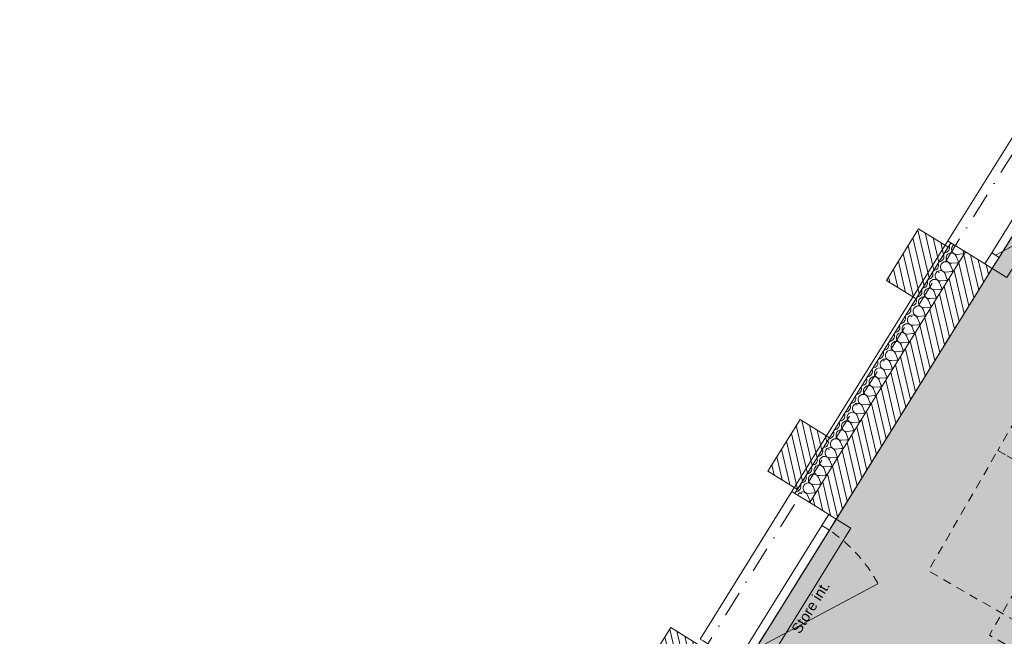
# Model space of a CAD drawing. Header units: millimetres. Extents: x -95266 to 45774, y -33242 to 22435.
# Tile 15 of 88: x -87656 to -81989, y 10735 to 14285. Entities that reach past the tile are written whole.
import ezdxf
from ezdxf.enums import TextEntityAlignment as Align

# ---------------------------------------------------------------- set-up
doc = ezdxf.new("R2010")
doc.units = ezdxf.units.MM
doc.header["$MEASUREMENT"] = 0
for name, pattern in [('! FIN Pointille', [87.5, 50, -37.5]), ('! STR Pointille', [87.5, 50, -37.5]), ('! URB Limite propriété', [300, 150, -75, 0, -75]), ('Tirets petits', [125, 75, -50])]:
    doc.linetypes.add(name, pattern=pattern)
for name, color, linetype in [('01-STR_Dalles.ARCHI', 7, 'Continuous'), ('01-STR_Murs extérieurs.ARCHI', 7, 'Continuous'), ('03-SURFACE _ Utile.ARCHI', 7, 'Continuous'), ('04-SOE_Faux Plafond.ARCHI', 7, 'Continuous'), ('04-SOE_Revetement de sol.ARCHI', 7, 'Continuous'), ('05-INF _ COTATIONS.ARCHI', 7, 'Continuous'), ('06-REP _ EQUIP MOBI _ hors marché.ARCHI', 7, 'Continuous'), ('06-REP _ EQUIP MOBI _ marché.ARCHI', 7, 'Continuous'), ('Fenêtres Archicad', 7, 'Continuous'), ('Marques de fenêtre Archicad', 7, 'Continuous'), ('Marques de Zone Archicad', 7, 'Continuous'), ('Nouveau_07-VRD_Terrain EDL_Parcelle.ARCHI', 7, 'Continuous')]:
    doc.layers.add(name, color=color, linetype=linetype)
doc.styles.add('STYLE_GENERE_1', font='arial.ttf')
doc.styles.add('STYLE_GENERE_2', font='arial.ttf')
doc.dimstyles.new('STYLE_GENERE__1', dxfattribs={"dimtxt": 75, "dimasz": 57, "dimexe": 0.18, "dimexo": 50, "dimgap": 0, "dimtad": 1, "dimlfac": 0.001, "dimzin": 0, "dimdsep": 46, "dimtxsty": 'STYLE_GENERE_1', "dimblk": 'ARROWHEAD_2', "dimblk1": 'ARROWHEAD_2', "dimblk2": 'ARROWHEAD_2', "dimcen": 0.09, "dimclrd": 256, "dimclre": 256, "dimclrt": 256, "dimazin": 0, "dimtfac": 1, "dimtdec": 4, "dimtmove": 0, "dimatfit": 3, "dimfxl": 0, "dimtolj": 1, "dimtzin": 0, "dimarcsym": 0})

# ---------------------------------------------------------------- blocks, each defined once
blk = doc.blocks.new('Dalle_1_2', base_point=(-76490.4, 21808.4))
at = {"layer": '01-STR_Dalles.ARCHI', "color": 7, "linetype": 'Continuous', "lineweight": 5, "flags": 128}
blk.add_lwpolyline([(-76490.4, 21808.4), (-87291.7, 4437.9), (-82006.1, 1387.3), (-82425.9, 539.4), (-77581.8, -2296.9), (-72433.7, 6489), (-56478, -2855), (-54056.4, -4268.9), (-54717.7, -5397.6), (-55839.4, -4740.4), (-56513, -5890.1), (-48741.5, -10399.6), (-47429.1, -8161.6), (-44547, -9851.7), (-45759.6, -11920.3), (-44179.8, -12831.6), (-42533.9, -10035.9), (-41442, -10665.3), (-36023.4, -1555.2)], close=True, dxfattribs=at)
blk = doc.blocks.new('Bureau nomade__14_2', base_point=(-81190.5, 11358.9))
at = {"layer": '03-SURFACE _ Utile.ARCHI', "linetype": 'Continuous', "lineweight": 0, "true_color": 0xdeedec}
blk.add_hatch(color=254, dxfattribs=at).paths.add_polyline_path([(-81310.7, 14056.5), (-83597.9, 10378.2), (-80306.8, 8478.9), (-78130.5, 12193.1)])
at = {"layer": 'Marques de Zone Archicad', "color": 7, "lineweight": 5, "char_height": 100, "attachment_point": 1, "rotation": 329.9997, "style": 'STYLE_GENERE_1'}
for s, insert in [('\\A1;{\\pql;\\pt0,3300;\\fArial|b0|i0|c0|p0;\\W1.000000;16,16\\fArial|b0|i0|c0|p0;\\W1.000000;\\A1{\\H.66x;\\S^  ;}\\fArial|b0|i0|c0|p0;\\W1.000000; m\\fArial|b0|i0|c0|p0;\\W1.000000;\\A1{\\H.66x;\\S2^  ;}}', (-81293.1, 11571.5)), ('\\A1;{\\pql;\\pt0,3300;\\fArial|b0|i0|c0|p0;\\W1.000000;2,64\\fArial|b0|i0|c0|p0;\\W1.000000;\\A1{\\H.66x;\\S^  ;}\\fArial|b0|i0|c0|p0;\\W1.000000; m\\fArial|b0|i0|c0|p0;\\W1.000000;\\A1{\\H.66x;\\S^  ;}}', (-81437.4, 10976.1))]:
    blk.add_mtext(s, dxfattribs=dict(at, insert=insert))
at = {"layer": 'Marques de Zone Archicad', "color": 7, "lineweight": 5}
for tag, height, style, p in [('ROOM_NAME', 125, 'STYLE_GENERE_2', (-81328.8, 12090.7)), ('measuredAreaCode', 100, 'STYLE_GENERE_1', (-81544.9, 11722.1)), ('DUMMY_862', 100, 'STYLE_GENERE_1', (-81643.1, 11552)), ('DUMMY_861', 125, 'STYLE_GENERE_2', (-80206.9, 11471.5)), ('DUMMY_864', 100, 'STYLE_GENERE_1', (-81741.3, 11381.9)), ('DUMMY_863', 100, 'STYLE_GENERE_1', (-81372.5, 11395.7)), ('titleZoneLevel', 100, 'STYLE_GENERE_1', (-81839.6, 11211.8)), ('DUMMY_865', 100, 'STYLE_GENERE_1', (-81404.7, 11187.5))]:
    blk.add_attdef(tag, text='', height=height, rotation=329.9997, dxfattribs=dict(at, style=style)).set_placement(p, align=Align.TOP_LEFT)
blk = doc.blocks.new('Dalle_8_2', base_point=(-87291.7, 4437.9))
at = {"layer": '04-SOE_Faux Plafond.ARCHI', "color": 252, "linetype": 'Tirets petits', "lineweight": 5, "flags": 128}
blk.add_lwpolyline([(-87291.7, 4437.9), (-76490.4, 21808.4), (-36023.4, -1555.2), (-39411.7, -7251.8), (-41500.3, -6028), (-43890.9, -4627.3), (-44756.4, -6104.4), (-53251, -1126.9), (-52156.1, 745.7), (-53422.7, 1487.9), (-53460.6, 1423.2), (-53841, 1646.1), (-57988.5, 4076.8), (-57988.2, 4077.3), (-63007.5, 7016.8), (-62958, 7101.4), (-66320.9, 9071.9), (-66373.3, 8982.4), (-70933.1, 11661), (-70035.8, 13192.4), (-72449.2, 14601.8), (-72270.4, 14906.9), (-74211.7, 16044.4), (-75399.8, 14016.8), (-76572.4, 14703.9), (-78078.4, 12133.6), (-80174.3, 8556.8), (-78961.8, 7856.7), (-78041.3, 9427.6), (-72585.2, 6230.6), (-77581.8, -2296.9), (-82427.2, 536.8), (-82006.1, 1387.3)], close=True, dxfattribs=at)
blk = doc.blocks.new('Dalle_16_2', base_point=(-87291.7, 4437.9))
at = {"layer": '04-SOE_Revetement de sol.ARCHI', "color": 7, "linetype": 'Continuous', "lineweight": 5, "flags": 128}
blk.add_lwpolyline([(-77858.4, -2135.2), (-82427.2, 536.8), (-82006.1, 1387.3), (-87291.7, 4437.9), (-76490.4, 21808.4)], dxfattribs=at)
blk = doc.blocks.new('Mur_12_2', base_point=(-83179.5, 11581.4))
at = {"layer": '01-STR_Murs extérieurs.ARCHI', "linetype": 'Continuous', "lineweight": 0, "true_color": 0x000000}
h = blk.add_hatch(dxfattribs=at)
h.set_pattern_fill('Hachure_simple_0002', color=18, style=0, pattern_type=2)
h.set_pattern_definition([(103.12592, (0, 0), (36.52025, 8.515946), [])])
h.paths.add_polyline_path([(-83179.5, 11581.4), (-82994.6, 11878.6), (-83164.5, 11984.2), (-83349.3, 11687)])
at = {"layer": '01-STR_Murs extérieurs.ARCHI', "color": 7, "linetype": 'Continuous', "lineweight": 5, "flags": 128}
for points in [[(-83164.5, 11984.2), (-83349.3, 11687)], [(-82994.6, 11878.6), (-83164.5, 11984.2)], [(-83179.5, 11581.4), (-82994.6, 11878.6)], [(-83349.3, 11687), (-83179.5, 11581.4)]]:
    blk.add_lwpolyline(points, dxfattribs=at)
blk = doc.blocks.new('*X155')
at = {"layer": '01-STR_Murs extérieurs.ARCHI', "color": 7, "linetype": 'Continuous', "lineweight": 5}
for p, q in [((-82266.4, 12923.9), (-82255.5, 12895.9)), ((-82260, 12934.1), (-82230.2, 12936.7)), ((-82228.5, 12958.8), (-82223.8, 12946.9)), ((-82298.1, 12872.9), (-82287.2, 12845)), ((-82291.7, 12883.1), (-82261.8, 12885.7)), ((-82329.7, 12822), (-82318.9, 12794)), ((-82323.4, 12832.2), (-82293.5, 12834.8)), ((-82361.4, 12771), (-82350.6, 12743.1)), ((-82355.1, 12781.2), (-82325.2, 12783.8)), ((-82393.1, 12720.1), (-82382.2, 12692.1)), ((-82386.8, 12730.3), (-82356.9, 12732.9)), ((-82424.8, 12669.1), (-82413.9, 12641.2)), ((-82418.5, 12679.3), (-82388.6, 12681.9)), ((-82456.5, 12618.2), (-82445.6, 12590.2)), ((-82450.1, 12628.4), (-82420.3, 12631)), ((-82513.5, 12526.5), (-82483.6, 12529.1)), ((-82488.2, 12567.2), (-82477.3, 12539.3)), ((-82481.8, 12577.4), (-82451.9, 12580)), ((-82545.2, 12475.5), (-82515.3, 12478.1)), ((-82519.8, 12516.3), (-82509, 12488.3)), ((-82583.2, 12414.4), (-82572.3, 12386.4)), ((-82576.9, 12424.6), (-82547, 12427.2)), ((-82551.5, 12465.3), (-82540.6, 12437.4)), ((-82614.9, 12363.4), (-82604, 12335.5)), ((-82608.6, 12373.6), (-82578.7, 12376.2)), ((-82646.6, 12312.5), (-82635.7, 12284.5)), ((-82640.2, 12322.7), (-82610.4, 12325.3)), ((-82678.3, 12261.5), (-82667.4, 12233.5)), ((-82671.9, 12271.7), (-82642, 12274.3)), ((-82709.9, 12210.6), (-82699.1, 12182.6)), ((-82703.6, 12220.7), (-82673.7, 12223.4)), ((-82741.6, 12159.6), (-82730.7, 12131.6)), ((-82735.3, 12169.8), (-82705.4, 12172.4)), ((-82773.3, 12108.7), (-82762.4, 12080.7)), ((-82767, 12118.8), (-82737.1, 12121.5)), ((-82830.3, 12016.9), (-82800.5, 12019.5)), ((-82805, 12057.7), (-82794.1, 12029.7)), ((-82798.7, 12067.9), (-82768.8, 12070.5)), ((-82862, 11966), (-82832.1, 11968.6)), ((-82836.7, 12006.7), (-82825.8, 11978.8)), ((-82900, 11904.8), (-82889.2, 11876.9)), ((-82893.7, 11915), (-82863.8, 11917.6)), ((-82868.4, 11955.8), (-82857.5, 11927.8)), ((-82931.7, 11853.9), (-82920.8, 11825.9)), ((-82925.4, 11864.1), (-82895.5, 11866.7)), ((-82963.4, 11802.9), (-82952.5, 11775)), ((-82957.1, 11813.1), (-82927.2, 11815.7)), ((-82995.1, 11752), (-82984.2, 11724)), ((-82988.8, 11762.2), (-82958.9, 11764.8)), ((-83026.8, 11701), (-83015.9, 11673.1)), ((-83020.4, 11711.2), (-82990.6, 11713.8)), ((-83058.5, 11650.1), (-83047.6, 11622.1)), ((-83052.1, 11660.3), (-83022.2, 11662.9)), ((-83090.1, 11599.1), (-83079.3, 11571.2)), ((-83083.8, 11609.3), (-83053.9, 11611.9)), ((-83121.8, 11548.2), (-83110.9, 11520.2)), ((-83117.3, 11510), (-83117.3, 11510)), ((-83115.5, 11558.4), (-83085.6, 11561))]:
    blk.add_line(p, q, dxfattribs=at)
for centre, start, end in [((-82334.5, 12973.3), 328.1259, 22.4228), ((-82302.9, 13024.3), 273.829, 295.2149), ((-82262.7, 12964), 120.9539, 274.9958), ((-82366.2, 12922.4), 328.1259, 22.4228), ((-82334.5, 12973.3), 273.829, 328.1259), ((-82294.3, 12913), 21.256, 274.9958), ((-82227.5, 12906.8), 74.5706, 94.9958), ((-82195.9, 12957.8), 201.256, 221.6812), ((-82397.9, 12871.4), 328.1259, 22.4228), ((-82366.2, 12922.4), 273.829, 328.1259), ((-82326, 12862.1), 21.256, 274.9958), ((-82259.2, 12855.9), 74.5706, 94.9958), ((-82227.5, 12906.8), 201.256, 221.6812), ((-82429.6, 12820.5), 328.1259, 22.4228), ((-82397.9, 12871.4), 273.829, 328.1259), ((-82357.7, 12811.1), 21.256, 274.9958), ((-82290.9, 12804.9), 74.5706, 94.9958), ((-82259.2, 12855.9), 201.256, 221.6812), ((-82461.3, 12769.5), 273.829, 328.1259), ((-82461.3, 12769.5), 328.1259, 22.4228), ((-82429.6, 12820.5), 273.829, 328.1259), ((-82389.4, 12760.2), 21.256, 274.9958), ((-82322.6, 12754), 74.5706, 94.9958), ((-82290.9, 12804.9), 201.256, 221.6812), ((-82493, 12718.6), 273.829, 328.1259), ((-82493, 12718.6), 328.1259, 22.4228), ((-82421.1, 12709.2), 21.256, 274.9958), ((-82354.3, 12703), 74.5706, 94.9958), ((-82322.6, 12754), 201.256, 221.6812), ((-82524.6, 12667.6), 273.829, 328.1259), ((-82524.6, 12667.6), 328.1259, 22.4228), ((-82452.8, 12658.3), 21.256, 274.9958), ((-82386, 12652), 201.256, 221.6812), ((-82386, 12652), 74.5706, 94.9958), ((-82354.3, 12703), 201.256, 221.6812), ((-82556.3, 12616.7), 273.829, 328.1259), ((-82516.1, 12556.3), 21.256, 274.9958), ((-82556.3, 12616.7), 328.1259, 22.4228), ((-82484.4, 12607.3), 21.256, 274.9958), ((-82417.6, 12601.1), 201.256, 221.6812), ((-82417.6, 12601.1), 74.5706, 94.9958), ((-82619.7, 12514.8), 328.1259, 22.4228), ((-82588, 12565.7), 273.829, 328.1259), ((-82547.8, 12505.4), 21.256, 274.9958), ((-82588, 12565.7), 328.1259, 22.4228), ((-82481, 12499.2), 74.5706, 94.9958), ((-82449.3, 12550.1), 201.256, 221.6812), ((-82449.3, 12550.1), 74.5706, 94.9958), ((-82651.4, 12463.8), 328.1259, 22.4228), ((-82619.7, 12514.8), 273.829, 328.1259), ((-82579.5, 12454.4), 21.256, 274.9958), ((-82512.7, 12448.2), 74.5706, 94.9958), ((-82481, 12499.2), 201.256, 221.6812), ((-82683.1, 12412.9), 328.1259, 22.4228), ((-82651.4, 12463.8), 273.829, 328.1259), ((-82611.2, 12403.5), 21.256, 274.9958), ((-82544.4, 12397.3), 74.5706, 94.9958), ((-82512.7, 12448.2), 201.256, 221.6812), ((-82714.7, 12361.9), 328.1259, 22.4228), ((-82683.1, 12412.9), 273.829, 328.1259), ((-82642.9, 12352.5), 21.256, 274.9958), ((-82576.1, 12346.3), 74.5706, 94.9958), ((-82544.4, 12397.3), 201.256, 221.6812), ((-82746.4, 12311), 328.1259, 22.4228), ((-82714.7, 12361.9), 273.829, 328.1259), ((-82674.5, 12301.6), 21.256, 274.9958), ((-82607.7, 12295.4), 74.5706, 94.9958), ((-82576.1, 12346.3), 201.256, 221.6812), ((-82778.1, 12260), 273.829, 328.1259), ((-82778.1, 12260), 328.1259, 22.4228), ((-82746.4, 12311), 273.829, 328.1259), ((-82706.2, 12250.6), 21.256, 274.9958), ((-82639.4, 12244.4), 74.5706, 94.9958), ((-82607.7, 12295.4), 201.256, 221.6812), ((-82809.8, 12209.1), 273.829, 328.1259), ((-82809.8, 12209.1), 328.1259, 22.4228), ((-82737.9, 12199.7), 21.256, 274.9958), ((-82671.1, 12193.5), 74.5706, 94.9958), ((-82639.4, 12244.4), 201.256, 221.6812), ((-82841.5, 12158.1), 273.829, 328.1259), ((-82841.5, 12158.1), 328.1259, 22.4228), ((-82769.6, 12148.7), 21.256, 274.9958), ((-82702.8, 12142.5), 201.256, 221.6813), ((-82702.8, 12142.5), 74.5706, 94.9958), ((-82671.1, 12193.5), 201.256, 221.6813), ((-82873.2, 12107.1), 273.829, 328.1259), ((-82833, 12046.8), 21.256, 274.9958), ((-82873.2, 12107.1), 328.1259, 22.4228), ((-82801.3, 12097.8), 21.256, 274.9958), ((-82734.5, 12091.6), 201.256, 221.6813), ((-82734.5, 12091.6), 74.5706, 94.9958), ((-82936.5, 12005.2), 328.1259, 22.4228), ((-82904.8, 12056.2), 273.829, 328.1259), ((-82864.6, 11995.9), 21.256, 274.9958), ((-82904.8, 12056.2), 328.1259, 22.4228), ((-82797.8, 11989.7), 74.5706, 94.9958), ((-82766.2, 12040.6), 201.256, 221.6813), ((-82766.2, 12040.6), 74.5706, 94.9958), ((-82968.2, 11954.3), 328.1259, 22.4228), ((-82936.5, 12005.2), 273.829, 328.1259), ((-82896.3, 11944.9), 21.256, 274.9958), ((-82829.5, 11938.7), 74.5706, 94.9958), ((-82797.8, 11989.7), 201.256, 221.6813), ((-82999.9, 11903.3), 328.1259, 22.4228), ((-82968.2, 11954.3), 273.829, 328.1259), ((-82928, 11894), 21.256, 274.9958), ((-82861.2, 11887.8), 74.5706, 94.9958), ((-82829.5, 11938.7), 201.256, 221.6813), ((-83031.6, 11852.4), 328.1259, 22.4228), ((-82999.9, 11903.3), 273.829, 328.1259), ((-82959.7, 11843), 21.256, 274.9958), ((-82892.9, 11836.8), 74.5706, 94.9958), ((-82861.2, 11887.8), 201.256, 221.6813), ((-83063.3, 11801.4), 328.1259, 22.4228), ((-83031.6, 11852.4), 273.829, 328.1259), ((-82991.4, 11792.1), 21.256, 274.9958), ((-82924.6, 11785.9), 74.5706, 94.9958), ((-82892.9, 11836.8), 201.256, 221.6813), ((-83094.9, 11750.5), 273.829, 328.1259), ((-83094.9, 11750.5), 328.1259, 22.4228), ((-83063.3, 11801.4), 273.829, 328.1259), ((-83023.1, 11741.1), 21.256, 274.9958), ((-82956.3, 11734.9), 74.5706, 94.9958), ((-82924.6, 11785.9), 201.256, 221.6813), ((-83126.6, 11699.5), 273.829, 328.1259), ((-83126.6, 11699.5), 328.1259, 22.4228), ((-83054.7, 11690.2), 21.256, 274.9958), ((-82987.9, 11683.9), 74.5706, 94.9958), ((-82956.3, 11734.9), 201.256, 221.6813), ((-83158.3, 11648.6), 273.829, 328.1259), ((-83118.1, 11588.2), 21.256, 274.9958), ((-83158.3, 11648.6), 328.1259, 22.4228), ((-83086.4, 11639.2), 21.256, 274.9958), ((-83019.6, 11633), 201.256, 221.6813), ((-83019.6, 11633), 74.5706, 94.9958), ((-82987.9, 11683.9), 201.256, 221.6813), ((-83190, 11597.6), 273.829, 328.1259), ((-83149.8, 11537.3), 21.256, 159.7316), ((-83190, 11597.6), 328.1259, 22.4228), ((-83051.3, 11582), 201.256, 221.6813), ((-83051.3, 11582), 74.5706, 94.9958), ((-83221.7, 11546.7), 21.144, 22.4228), ((-83114.7, 11480.1), 74.5705, 94.9958), ((-83083, 11531.1), 201.256, 221.6813), ((-83083, 11531.1), 74.5706, 94.9958)]:
    blk.add_arc(centre, 30, start, end, dxfattribs=at)
blk = doc.blocks.new('Fenêtre 27')
at = {"layer": 'Fenêtres Archicad', "color": 8, "linetype": 'Continuous', "lineweight": 5}
blk.add_line((425, -25), (-311.1, 400), dxfattribs=at)
at = {"layer": 'Fenêtres Archicad', "color": 7, "linetype": 'Continuous', "lineweight": 5}
for p, q in [((-500, 0), (500, 0)), ((-500, 0), (-425, 0)), ((-500, 0), (-500, -50)), ((-500, 0), (-500, -50)), ((-425, 0), (-425, -50)), ((-425, 0), (425, 0)), ((425, -50), (425, 0)), ((425, 0), (500, 0)), ((500, 0), (500, -50)), ((500, 0), (500, -50)), ((-425, -50), (-500, -50)), ((-500, -50), (-500, -180)), ((425, -50), (-425, -50)), ((500, -50), (425, -50)), ((500, -50), (500, -180)), ((-500, -180), (-500, -280)), ((500, -180), (500, -280)), ((-500, -280), (-500, -300)), ((500, -280), (500, -300)), ((-500, -300), (500, -300))]:
    blk.add_line(p, q, dxfattribs=at)
at = {"layer": 'Fenêtres Archicad', "color": 8, "linetype": '! FIN Pointille', "lineweight": 5}
blk.add_arc((425, -25), 850, 150, 180, dxfattribs=at)
blk = doc.blocks.new('Marque fenêtre 27')
at = {"layer": 'Marques de fenêtre Archicad', "color": 7, "lineweight": 5, "style": 'STYLE_GENERE_1'}
for tag, p in [('strCust1Value', (-164.7, -419.4)), ('DUMMY_233', (-164.7, -405.7))]:
    blk.add_attdef(tag, text='', height=60, dxfattribs=at).set_placement(p, align=Align.TOP_LEFT)
blk = doc.blocks.new('Mur_17_2', base_point=(-87291.7, 4437.9))
at = {"layer": '01-STR_Murs extérieurs.ARCHI', "linetype": 'Continuous', "lineweight": 0, "true_color": 0x000000}
h = blk.add_hatch(dxfattribs=at)
h.set_pattern_fill('Hachure_simple_0002', color=18, style=0, pattern_type=2)
h.set_pattern_definition([(283.12592, (0, 0), (36.52025, 8.515946), [])])
h.paths.add_polyline_path([(-82211.7, 12948.4), (-83109.2, 11505), (-82956.4, 11409.9), (-82058.8, 12853.4)])
at = {"layer": '01-STR_Murs extérieurs.ARCHI', "color": 7, "linetype": 'Continuous', "lineweight": 5}
for p, q in [((-82296.6, 13001.2), (-83194.2, 11557.8)), ((-82296.6, 13001.2), (-82313.6, 13011.8)), ((-82211.7, 12948.4), (-82296.6, 13001.2)), ((-82211.7, 12948.4), (-83109.2, 11505)), ((-82101.3, 12879.8), (-82211.7, 12948.4)), ((-82058.8, 12853.4), (-82101.3, 12879.8)), ((-83194.2, 11557.8), (-83211.1, 11568.3)), ((-83109.2, 11505), (-83194.2, 11557.8)), ((-82998.8, 11436.3), (-83109.2, 11505)), ((-82956.4, 11409.9), (-82998.8, 11436.3))]:
    blk.add_line(p, q, dxfattribs=at)
at = {"layer": '01-STR_Murs extérieurs.ARCHI', "color": 7, "linetype": 'Continuous', "lineweight": 5, "flags": 128}
for points in [[(-82313.6, 13011.8), (-83211.1, 11568.3)], [(-82956.4, 11409.9), (-82058.8, 12853.4)]]:
    blk.add_lwpolyline(points, dxfattribs=at)
at = {"layer": '01-STR_Murs extérieurs.ARCHI', "color": 7, "lineweight": 5}
blk.add_blockref('*X155', (0, 0), dxfattribs=at)
at = {"layer": 'Fenêtres Archicad', "color": 7, "linetype": 'Continuous', "lineweight": 5, "zscale": 1000, "rotation": 238.1259194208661}
for p in [(-81794.8, 13278), (-83220.4, 10985.3)]:
    blk.add_blockref('Fenêtre 27', p, dxfattribs=at)
at = {"layer": 'Marques de fenêtre Archicad', "color": 8, "lineweight": 5}
ref = blk.add_blockref('Marque fenêtre 27', (-83475.2, 11143.7), dxfattribs=dict(at, rotation=58.12591942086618))
ref.add_attrib('strCust1Value', 'Store int.', dxfattribs={"color": 7, "lineweight": 5, "height": 60, "rotation": 58.1259, "style": 'STYLE_GENERE_1'}).set_placement((-83217.6, 10776), align=Align.TOP_LEFT)
blk = doc.blocks.new('Mur_28_2', base_point=(-82497.3, 12678.5))
at = {"layer": '01-STR_Murs extérieurs.ARCHI', "linetype": 'Continuous', "lineweight": 0, "true_color": 0x000000}
h = blk.add_hatch(dxfattribs=at)
h.set_pattern_fill('Hachure_simple_0002', color=18, style=0, pattern_type=2)
h.set_pattern_definition([(103.12592, (0, 0), (36.52025, 8.515946), [])])
h.paths.add_polyline_path([(-82497.3, 12678.5), (-82312.4, 12975.7), (-82482.3, 13081.3), (-82667.1, 12784.1)])
at = {"layer": '01-STR_Murs extérieurs.ARCHI', "color": 7, "linetype": 'Continuous', "lineweight": 5, "flags": 128}
for points in [[(-82482.3, 13081.3), (-82667.1, 12784.1)], [(-82312.4, 12975.7), (-82482.3, 13081.3)], [(-82497.3, 12678.5), (-82312.4, 12975.7)], [(-82667.1, 12784.1), (-82497.3, 12678.5)]]:
    blk.add_lwpolyline(points, dxfattribs=at)
blk = doc.blocks.new('Mur_57_2', base_point=(-83924, 10384))
at = {"layer": '01-STR_Murs extérieurs.ARCHI', "linetype": 'Continuous', "lineweight": 0, "true_color": 0x000000}
h = blk.add_hatch(dxfattribs=at)
h.set_pattern_fill('Hachure_simple_0002', color=18, style=0, pattern_type=2)
h.set_pattern_definition([(103.12592, (0, 0), (36.52025, 8.515946), [])])
h.paths.add_polyline_path([(-83924, 10384), (-83739.2, 10681.2), (-83909, 10786.8), (-84093.9, 10489.6)])
at = {"layer": '01-STR_Murs extérieurs.ARCHI', "color": 7, "linetype": 'Continuous', "lineweight": 5, "flags": 128}
for points in [[(-83909, 10786.8), (-84093.9, 10489.6)], [(-83739.2, 10681.2), (-83909, 10786.8)], [(-83924, 10384), (-83739.2, 10681.2)], [(-84093.9, 10489.6), (-83924, 10384)]]:
    blk.add_lwpolyline(points, dxfattribs=at)
blk = doc.blocks.new('Poste de travail de bureau unique 27[93]_2', base_point=(-80640.6, 11005.3))
at = {"layer": '06-REP _ EQUIP MOBI _ hors marché.ARCHI', "color": 252, "linetype": '! STR Pointille', "lineweight": 5, "flags": 128}
for points in [[(-80640.6, 11005.3), (-82026.3, 11805.3), (-81626.3, 12498.1), (-80240.6, 11698.1)], [(-80582.4, 12236.1), (-80619.9, 12171.1), (-81027, 12406.1), (-80989.5, 12471.1)], [(-80812.5, 11687.6), (-81349.4, 11997.6), (-81129.4, 12378.7), (-80592.5, 12068.7)], [(-80893.4, 12242.4), (-80855.9, 12307.4), (-80791, 12269.9), (-80828.5, 12204.9)]]:
    blk.add_lwpolyline(points, close=True, dxfattribs=at)
blk = doc.blocks.new('Poste de travail de bureau unique 27[94]_2', base_point=(-82026.3, 11805.3))
at = {"layer": '06-REP _ EQUIP MOBI _ hors marché.ARCHI', "color": 252, "linetype": '! STR Pointille', "lineweight": 5, "flags": 128}
for points in [[(-82026.3, 11805.3), (-80640.6, 11005.3), (-81040.6, 10312.5), (-82426.3, 11112.5)], [(-81854.4, 11122.9), (-81317.5, 10812.9), (-81537.5, 10431.9), (-82074.4, 10741.9)], [(-82084.5, 10574.5), (-82047, 10639.4), (-81639.9, 10404.4), (-81677.4, 10339.5)], [(-81773.5, 10568.1), (-81811, 10503.2), (-81875.9, 10540.7), (-81838.4, 10605.6)]]:
    blk.add_lwpolyline(points, close=True, dxfattribs=at)
blk = doc.blocks.new('Stores vénitiens 27[102]_2', base_point=(-82871.6, 11357.2))
at = {"layer": '06-REP _ EQUIP MOBI _ marché.ARCHI', "color": 8, "linetype": 'Continuous', "lineweight": 5}
for p, q in [((-83484.4, 10560.7), (-82956.5, 11410)), ((-82956.5, 11410), (-82871.6, 11357.2)), ((-82871.6, 11357.2), (-83399.5, 10507.9)), ((-83399.5, 10507.9), (-83484.4, 10560.7))]:
    blk.add_line(p, q, dxfattribs=at)
blk = doc.blocks.new('Stores vénitiens 27[103]_2', base_point=(-81446, 13649.9))
at = {"layer": '06-REP _ EQUIP MOBI _ marché.ARCHI', "color": 8, "linetype": 'Continuous', "lineweight": 5}
for p, q in [((-82058.8, 12853.4), (-81530.9, 13702.6)), ((-81530.9, 13702.6), (-81446, 13649.9)), ((-81446, 13649.9), (-81973.9, 12800.6)), ((-81973.9, 12800.6), (-82058.8, 12853.4))]:
    blk.add_line(p, q, dxfattribs=at)
blk = doc.blocks.new('*D766')
at = {"layer": '05-INF _ COTATIONS.ARCHI', "color": 251, "linetype": 'Continuous', "lineweight": 5, "true_color": 0x666666}
for p, q in [((-81288.2, 9044.7), (-79131.7, 12779.8)), ((-81239.5, 9016.6), (-81336.9, 9072.8)), ((-81309.8, 9082.2), (-81266.5, 9007.2)), ((-81347.3, 9017.2), (-81304, 8942.2)), ((-81325.7, 8979.7), (-81288.2, 9044.7))]:
    blk.add_line(p, q, dxfattribs=at)
blk = doc.blocks.new('ARROWHEAD_2')
at = {"color": 0, "linetype": 'Continuous', "lineweight": 0}
for p, q in [((0, 0), (-1, 0)), ((-0.378, -0.655), (0.378, 0.655))]:
    blk.add_line(p, q, dxfattribs=at)

msp = doc.modelspace()

# ---------------------------------------------------------------- linework, layer by layer
at = {"layer": '03-SURFACE _ Utile.ARCHI', "color": 254, "linetype": 'Continuous', "lineweight": 0, "true_color": 0xdeedec, "flags": 128}
msp.add_lwpolyline([(-81310.666, 14056.528), (-83597.898, 10378.227), (-80306.794, 8478.916), (-78130.478, 12193.111)], close=True, dxfattribs=at)
at = {"layer": 'Nouveau_07-VRD_Terrain EDL_Parcelle.ARCHI', "color": 1, "linetype": '! URB Limite propriété', "lineweight": 15, "flags": 128}
msp.add_lwpolyline([(-77016.379, 22434.535), (-80376.932, 16951.425), (-81220.579, 14671.5), (-87656.289, 4325.036)], dxfattribs=at)

# ---------------------------------------------------------------- block references
at = {"layer": '01-STR_Dalles.ARCHI', "color": 7, "linetype": 'Continuous', "lineweight": 5}
msp.add_blockref('Dalle_1_2', (-76490.431, 21808.373), dxfattribs=at)
at = {"layer": '01-STR_Murs extérieurs.ARCHI', "color": 7, "lineweight": 5}
for name, p in [('Mur_17_2', (-87291.697, 4437.903)), ('Mur_28_2', (-82497.262, 12678.506)), ('Mur_12_2', (-83179.468, 11581.39)), ('Mur_57_2', (-83924.025, 10384.003))]:
    msp.add_blockref(name, p, dxfattribs=at)
at = {"layer": '03-SURFACE _ Utile.ARCHI', "color": 7, "linetype": 'Continuous', "lineweight": 5}
msp.add_blockref('Bureau nomade__14_2', (-81190.471, 11358.887), dxfattribs=at).add_auto_attribs({'ROOM_NAME': 'Bureau nomade', 'titleZoneLevel': 'HSFP : ', 'measuredAreaCode': 'SU : ', 'DUMMY_862': 'Sol : ', 'DUMMY_863': 'Moquette - type 3', 'DUMMY_864': 'Plaf. : ', 'DUMMY_865': 'Dalles démontables'})
at = {"layer": '04-SOE_Faux Plafond.ARCHI', "color": 252, "linetype": 'Tirets petits', "lineweight": 5}
msp.add_blockref('Dalle_8_2', (-87291.697, 4437.903), dxfattribs=at)
at = {"layer": '04-SOE_Revetement de sol.ARCHI', "color": 7, "linetype": 'Continuous', "lineweight": 5}
msp.add_blockref('Dalle_16_2', (-87291.697, 4437.903), dxfattribs=at)
at = {"layer": '06-REP _ EQUIP MOBI _ hors marché.ARCHI', "color": 252, "linetype": '! STR Pointille', "lineweight": 5}
for name, p in [('Poste de travail de bureau unique 27[93]_2', (-80640.622, 11005.27)), ('Poste de travail de bureau unique 27[94]_2', (-82026.259, 11805.277))]:
    msp.add_blockref(name, p, dxfattribs=at)
at = {"layer": '06-REP _ EQUIP MOBI _ marché.ARCHI', "color": 8, "linetype": 'Continuous', "lineweight": 5}
for name, p in [('Stores vénitiens 27[103]_2', (-81445.965, 13649.853)), ('Stores vénitiens 27[102]_2', (-82871.572, 11357.209))]:
    msp.add_blockref(name, p, dxfattribs=at)

# ---------------------------------------------------------------- dimensions: what is measured, and where the dimension line sits
at = {"layer": '05-INF _ COTATIONS.ARCHI', "color": 251, "linetype": 'Continuous', "lineweight": 5, "true_color": 0x666666}
dim = msp.add_linear_dim(base=(-81288.190225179, 9044.700570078), p1=(-81991.299312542, 9364.042670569), p2=(-81952.528107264, 9428.260636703), angle=59.999714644, dimstyle='STYLE_GENERE__1', dxfattribs=at)
dim.commit()
dim.dimension.update_dxf_attribs({"geometry": '*D766', "text_midpoint": (-81396.32730648, 8962.402900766), "dimtype": 160, "text_rotation": 59.999714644})

doc.saveas('drawing.dxf')
